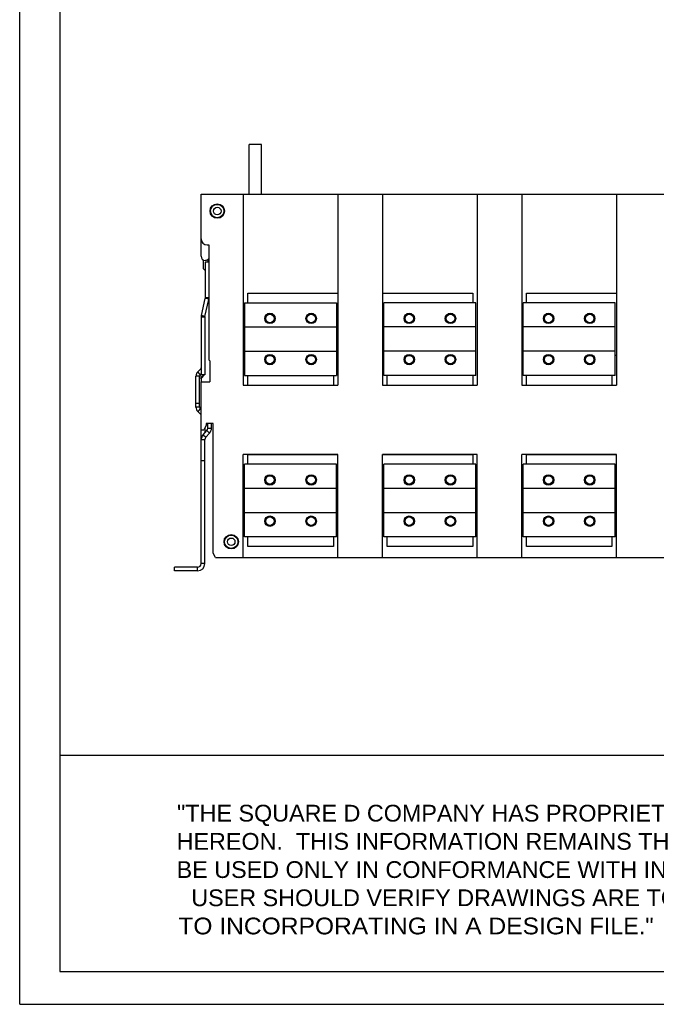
# Model space of a CAD drawing. Extents: x 0 to 17, y 0 to 11.
# Tile 1 of 29: x 0 to 3.4, y 0 to 5.3. Entities that reach past the tile are written whole.
import ezdxf
from ezdxf.enums import TextEntityAlignment as Align

# ---------------------------------------------------------------- set-up
doc = ezdxf.new("R2010")
doc.units = 0
doc.header["$LTSCALE"] = 0.935
doc.layers.get('0').update_dxf_attribs({"linetype": 'CONTINUOUS'})
doc.styles.add('TEXTSTYLE_0', font='arial.ttf', dxfattribs={"width": 0.8})
doc.styles.add('TEXTSTYLE_1', font='txt', dxfattribs={"width": 0.8})

msp = doc.modelspace()

# ---------------------------------------------------------------- linework, layer by layer
at = {"color": 7, "linetype": 'CONTINUOUS'}
for p, q in [((0, 0), (0, 11)), ((1.2435993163, 4.3883569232), (1.2435993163, 4.6573838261)), ((1.3092161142, 4.6573838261), (1.2435993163, 4.6573838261)), ((1.3092161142, 4.3883569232), (1.3092161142, 4.6573838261)), ((0.9824444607, 4.0523989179), (0.9824444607, 4.3883569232)), ((0.9824444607, 4.3883569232), (7.2344129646, 4.3883569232)), ((1.2111190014, 4.3883569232), (1.2111190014, 3.3539081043)), ((1.723586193, 4.3883569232), (1.723586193, 3.3539081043)), ((1.9657121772, 4.3883569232), (1.9657121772, 3.3539081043)), ((2.4781793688, 4.3883569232), (2.4781793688, 3.3539081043)), ((2.7203053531, 4.3883569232), (2.7203053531, 3.3539081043)), ((3.2327725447, 4.3883569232), (3.2327725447, 3.3539081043)), ((1.0152528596, 4.112766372), (1.0244392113, 4.112766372)), ((1.0244392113, 4.112766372), (1.0244392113, 3.4900629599)), ((0.9949116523, 3.9835012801), (0.9949116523, 4.0320307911)), ((1.0058117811, 4.0294330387), (1.00541034, 4.0294330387)), ((1.0060665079, 3.8272367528), (1.0060665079, 4.0189323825)), ((1.0244392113, 4.0189323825), (1.0060665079, 4.0189323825)), ((1.0211593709, 4.0189323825), (1.0211593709, 4.0353832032)), ((1.0060665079, 3.9723464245), (0.9949116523, 3.9835012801)), ((1.2353972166, 3.80010233), (1.2353972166, 3.8525957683)), ((1.2353972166, 3.8525957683), (1.723586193, 3.8525957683)), ((1.9657121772, 3.8525957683), (2.4539011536, 3.8525957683)), ((2.4539011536, 3.8525957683), (2.4539011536, 3.80010233)), ((2.7445835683, 3.80010233), (2.7445835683, 3.8525957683)), ((2.7445835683, 3.8525957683), (3.2327725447, 3.8525957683)), ((0.9841096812, 3.7298884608), (1.0055619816, 3.8228085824)), ((1.0032901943, 3.7254602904), (1.0244392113, 3.8170667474)), ((1.0244392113, 3.8184504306), (1.0055619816, 3.8228085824)), ((1.0244392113, 3.8272367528), (1.0060665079, 3.8272367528)), ((1.2180087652, 3.80010233), (1.2180087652, 3.4064015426)), ((1.2180087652, 3.80010233), (1.7166964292, 3.80010233)), ((1.7166964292, 3.80010233), (1.7166964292, 3.4064015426)), ((1.972601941, 3.4064015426), (1.972601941, 3.80010233)), ((2.471289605, 3.80010233), (1.972601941, 3.80010233)), ((2.471289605, 3.4064015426), (2.471289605, 3.80010233)), ((2.7271951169, 3.4064015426), (2.7271951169, 3.80010233)), ((3.2258827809, 3.80010233), (2.7271951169, 3.80010233)), ((3.2258827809, 3.4064015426), (3.2258827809, 3.80010233)), ((0.9831006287, 3.72103212), (0.9831006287, 3.410008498)), ((1.002785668, 3.72103212), (0.9831006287, 3.72103212)), ((1.0032901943, 3.7254602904), (0.9841096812, 3.7298884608)), ((1.002785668, 3.72103212), (1.002785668, 3.410008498)), ((1.2180087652, 3.6688687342), (1.7166964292, 3.6688687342)), ((2.471289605, 3.6688687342), (1.972601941, 3.6688687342)), ((3.2258827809, 3.6688687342), (2.7271951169, 3.6688687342)), ((1.2180087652, 3.5376351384), (1.7166964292, 3.5376351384)), ((2.471289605, 3.5376351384), (1.972601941, 3.5376351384)), ((3.2258827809, 3.5376351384), (2.7271951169, 3.5376351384)), ((1.0244392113, 3.4900629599), (1.0296885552, 3.4848136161)), ((1.0296885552, 3.4848136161), (1.0296885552, 3.3712965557)), ((1.723586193, 3.5146692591), (1.7166964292, 3.5146692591)), ((1.972601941, 3.5146692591), (1.9657121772, 3.5146692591)), ((3.2327725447, 3.5146692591), (3.2258827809, 3.5146692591)), ((0.9644947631, 3.4259896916), (0.9811787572, 3.4426736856)), ((0.978414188, 3.4120702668), (0.9644947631, 3.4259896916)), ((0.978414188, 3.4120702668), (0.9831006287, 3.4167567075)), ((0.9831006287, 3.4407518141), (0.9811787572, 3.4426736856)), ((0.9831006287, 3.4152648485), (0.9823546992, 3.416010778)), ((0.9548854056, 3.2348116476), (0.9548854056, 3.4027906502)), ((0.9745704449, 3.4027906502), (0.9548854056, 3.4027906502)), ((0.9745704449, 3.2348116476), (0.9745704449, 3.4027906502)), ((0.9857253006, 3.391176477), (0.9745704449, 3.391176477)), ((0.9876471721, 3.3958162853), (0.9756037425, 3.4078597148)), ((0.9824444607, 3.112110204), (0.9824444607, 3.3712965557)), ((0.9824444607, 3.3712965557), (1.0296885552, 3.3712965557)), ((1.002785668, 3.410008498), (0.9831006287, 3.410008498)), ((0.9857253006, 3.3712965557), (0.9857253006, 3.391176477)), ((0.9876471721, 3.3958162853), (0.995098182, 3.4032672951)), ((0.995098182, 3.4032672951), (0.9883569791, 3.410008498)), ((1.2180087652, 3.4064015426), (1.7166964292, 3.4064015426)), ((1.2353972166, 3.3539081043), (1.2353972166, 3.4064015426)), ((1.6993079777, 3.4064015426), (1.6993079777, 3.3539081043)), ((2.471289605, 3.4064015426), (1.972601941, 3.4064015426)), ((1.9899903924, 3.3539081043), (1.9899903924, 3.4064015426)), ((2.4539011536, 3.4064015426), (2.4539011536, 3.3539081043)), ((3.2258827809, 3.4064015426), (2.7271951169, 3.4064015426)), ((2.7445835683, 3.3539081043), (2.7445835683, 3.4064015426)), ((3.2084943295, 3.4064015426), (3.2084943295, 3.3539081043)), ((1.2111190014, 3.3539081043), (1.723586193, 3.3539081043)), ((1.9657121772, 3.3539081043), (2.4781793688, 3.3539081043)), ((2.7203053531, 3.3539081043), (3.2327725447, 3.3539081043)), ((0.9745704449, 3.254496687), (0.9548854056, 3.254496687)), ((0.9745704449, 3.2348116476), (0.9548854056, 3.2348116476)), ((0.978414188, 3.225532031), (0.9644947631, 3.2116126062)), ((0.9811787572, 3.1949286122), (0.9644947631, 3.2116126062)), ((0.9824444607, 3.2333352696), (0.9746654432, 3.2333352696)), ((0.9824444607, 3.2215017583), (0.978414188, 3.225532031)), ((0.9824444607, 3.22349275), (0.9814489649, 3.2224972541)), ((0.9824444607, 3.1961943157), (0.9811787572, 3.1949286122)), ((0.9824444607, 3.112110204), (0.9967441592, 3.112110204)), ((0.9831006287, 2.3870426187), (0.9831006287, 3.112110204)), ((0.9934521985, 3.084909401), (1.0140140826, 3.1073349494)), ((1.0100035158, 3.1350760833), (0.9967441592, 3.112110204)), ((1.002785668, 3.1225744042), (1.002785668, 3.0950888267)), ((1.007961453, 3.0716059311), (1.028523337, 3.0940314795)), ((1.0100035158, 3.144918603), (1.0100035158, 3.1350760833)), ((1.0474050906, 3.144918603), (1.0100035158, 3.144918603)), ((1.0140140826, 3.1073349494), (1.028523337, 3.0940314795)), ((1.0191898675, 3.1206384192), (1.0191898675, 3.144918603)), ((1.0191898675, 3.1206384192), (1.0388749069, 3.1206384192)), ((1.0388749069, 3.1206384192), (1.0388749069, 3.144918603)), ((1.0474050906, 2.4428188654), (1.0474050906, 3.144918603)), ((0.9831006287, 3.0583024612), (1.002785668, 3.0583024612)), ((0.9934521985, 3.084909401), (1.007961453, 3.0716059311)), ((1.002785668, 2.3870426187), (1.002785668, 3.0583024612)), ((1.002785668, 2.9427927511), (0.9831006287, 2.9427927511)), ((1.2111190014, 2.4198529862), (1.2111190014, 2.9782519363)), ((1.723586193, 2.9782519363), (1.2111190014, 2.9782519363)), ((1.2353972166, 2.92510233), (1.2353972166, 2.9775957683)), ((1.2353972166, 2.9775957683), (1.723586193, 2.9775957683)), ((1.723586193, 2.4198529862), (1.723586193, 2.9782519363)), ((1.9657121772, 2.4198529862), (1.9657121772, 2.9782519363)), ((2.4781793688, 2.9782519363), (1.9657121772, 2.9782519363)), ((1.9657121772, 2.9775957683), (2.4539011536, 2.9775957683)), ((2.4539011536, 2.9775957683), (2.4539011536, 2.92510233)), ((2.4781793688, 2.4198529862), (2.4781793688, 2.9782519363)), ((2.7203053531, 2.4198529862), (2.7203053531, 2.9782519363)), ((3.2327725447, 2.9782519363), (2.7203053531, 2.9782519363)), ((2.7445835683, 2.92510233), (2.7445835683, 2.9775957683)), ((2.7445835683, 2.9775957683), (3.2327725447, 2.9775957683)), ((3.2327725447, 2.4198529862), (3.2327725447, 2.9782519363)), ((1.2180087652, 2.5314015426), (1.2180087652, 2.92510233)), ((1.7166964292, 2.92510233), (1.2180087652, 2.92510233)), ((1.7166964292, 2.5314015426), (1.7166964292, 2.92510233)), ((1.972601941, 2.5314015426), (1.972601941, 2.92510233)), ((2.471289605, 2.92510233), (1.972601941, 2.92510233)), ((2.471289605, 2.5314015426), (2.471289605, 2.92510233)), ((2.7271951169, 2.5314015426), (2.7271951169, 2.92510233)), ((3.2258827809, 2.92510233), (2.7271951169, 2.92510233)), ((3.2258827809, 2.5314015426), (3.2258827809, 2.92510233)), ((1.7166964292, 2.7938687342), (1.2180087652, 2.7938687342)), ((2.471289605, 2.7938687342), (1.972601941, 2.7938687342)), ((3.2258827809, 2.7938687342), (2.7271951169, 2.7938687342)), ((1.7166964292, 2.6626351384), (1.2180087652, 2.6626351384)), ((1.723586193, 2.6396692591), (1.7166964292, 2.6396692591)), ((1.972601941, 2.6396692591), (1.9657121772, 2.6396692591)), ((2.471289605, 2.6626351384), (1.972601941, 2.6626351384)), ((3.2258827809, 2.6626351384), (2.7271951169, 2.6626351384)), ((3.2327725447, 2.6396692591), (3.2258827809, 2.6396692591)), ((1.7166964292, 2.5314015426), (1.2180087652, 2.5314015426)), ((1.2353972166, 2.4789081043), (1.2353972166, 2.5314015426)), ((1.6993079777, 2.5314015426), (1.6993079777, 2.4789081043)), ((2.471289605, 2.5314015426), (1.972601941, 2.5314015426)), ((1.9899903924, 2.4789081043), (1.9899903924, 2.5314015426)), ((2.4539011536, 2.5314015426), (2.4539011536, 2.4789081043)), ((3.2258827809, 2.5314015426), (2.7271951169, 2.5314015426)), ((2.7445835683, 2.4789081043), (2.7445835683, 2.5314015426)), ((3.2084943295, 2.5314015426), (3.2084943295, 2.4789081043)), ((1.6993079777, 2.4789081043), (1.2353972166, 2.4789081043)), ((2.4539011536, 2.4789081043), (1.9899903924, 2.4789081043)), ((3.2084943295, 2.4789081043), (2.7445835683, 2.4789081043)), ((1.0606644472, 2.4198529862), (1.0474050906, 2.4428188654)), ((1.0606644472, 2.4198529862), (7.1561929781, 2.4198529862)), ((0.8380875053, 2.34767254), (0.8380875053, 2.3673575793)), ((0.9634155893, 2.3673575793), (0.8380875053, 2.3673575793)), ((0.9634155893, 2.34767254), (0.8380875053, 2.34767254)), ((0.9634155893, 2.34767254), (0.9634155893, 2.3673575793)), ((1.002785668, 2.3870426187), (0.9831006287, 2.3870426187)), ((0, 0), (17, 0))]:
    msp.add_line(p, q, dxfattribs=at)
at = {"color": 4, "linetype": 'CONTINUOUS'}
msp.add_line((0.2175, 1.3495840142), (16.7621628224, 1.3495840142), dxfattribs=at)
at = {"color": 7, "linetype": 'CONTINUOUS'}
for centre, radius in [((1.0703709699, 4.2964934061), 0.0389526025), ((1.0703709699, 4.2964934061), 0.0360892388), ((1.0703709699, 4.2964934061), 0.0203412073), ((1.3558040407, 3.7148004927), 0.0282152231), ((1.3558040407, 3.7148004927), 0.0262467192), ((1.3558040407, 3.7148004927), 0.0229658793), ((1.5789011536, 3.7148004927), 0.0282152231), ((1.5789011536, 3.7148004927), 0.0262467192), ((1.5789011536, 3.7148004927), 0.0229658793), ((2.1103972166, 3.7148004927), 0.0282152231), ((2.1103972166, 3.7148004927), 0.0262467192), ((2.1103972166, 3.7148004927), 0.0229658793), ((2.3334943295, 3.7148004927), 0.0282152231), ((2.3334943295, 3.7148004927), 0.0262467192), ((2.3334943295, 3.7148004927), 0.0229658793), ((2.8649903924, 3.7148004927), 0.0282152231), ((2.8649903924, 3.7148004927), 0.0262467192), ((2.8649903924, 3.7148004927), 0.0229658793), ((3.0880875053, 3.7148004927), 0.0282152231), ((3.0880875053, 3.7148004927), 0.0262467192), ((3.0880875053, 3.7148004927), 0.0229658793), ((1.3558040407, 3.4917033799), 0.0282152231), ((1.5789011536, 3.4917033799), 0.0282152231), ((2.1103972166, 3.4917033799), 0.0282152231), ((2.3334943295, 3.4917033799), 0.0282152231), ((2.8649903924, 3.4917033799), 0.0282152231), ((3.0880875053, 3.4917033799), 0.0282152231), ((1.3558040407, 3.4917033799), 0.0262467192), ((1.3558040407, 3.4917033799), 0.0229658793), ((1.5789011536, 3.4917033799), 0.0262467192), ((1.5789011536, 3.4917033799), 0.0229658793), ((2.1103972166, 3.4917033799), 0.0262467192), ((2.1103972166, 3.4917033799), 0.0229658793), ((2.3334943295, 3.4917033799), 0.0262467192), ((2.3334943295, 3.4917033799), 0.0229658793), ((2.8649903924, 3.4917033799), 0.0262467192), ((2.8649903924, 3.4917033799), 0.0229658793), ((3.0880875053, 3.4917033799), 0.0262467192), ((3.0880875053, 3.4917033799), 0.0229658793), ((1.3558040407, 2.8398004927), 0.0282152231), ((1.3558040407, 2.8398004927), 0.0262467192), ((1.3558040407, 2.8398004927), 0.0229658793), ((1.5789011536, 2.8398004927), 0.0282152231), ((1.5789011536, 2.8398004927), 0.0262467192), ((1.5789011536, 2.8398004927), 0.0229658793), ((2.1103972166, 2.8398004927), 0.0282152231), ((2.1103972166, 2.8398004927), 0.0262467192), ((2.1103972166, 2.8398004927), 0.0229658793), ((2.3334943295, 2.8398004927), 0.0282152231), ((2.3334943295, 2.8398004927), 0.0262467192), ((2.3334943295, 2.8398004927), 0.0229658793), ((2.8649903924, 2.8398004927), 0.0282152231), ((2.8649903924, 2.8398004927), 0.0262467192), ((2.8649903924, 2.8398004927), 0.0229658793), ((3.0880875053, 2.8398004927), 0.0282152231), ((3.0880875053, 2.8398004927), 0.0262467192), ((3.0880875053, 2.8398004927), 0.0229658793), ((1.3558040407, 2.6167033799), 0.0282152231), ((1.3558040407, 2.6167033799), 0.0262467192), ((1.3558040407, 2.6167033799), 0.0229658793), ((1.5789011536, 2.6167033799), 0.0282152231), ((1.5789011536, 2.6167033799), 0.0262467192), ((1.5789011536, 2.6167033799), 0.0229658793), ((2.1103972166, 2.6167033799), 0.0282152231), ((2.1103972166, 2.6167033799), 0.0262467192), ((2.1103972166, 2.6167033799), 0.0229658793), ((2.3334943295, 2.6167033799), 0.0282152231), ((2.3334943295, 2.6167033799), 0.0262467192), ((2.3334943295, 2.6167033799), 0.0229658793), ((2.8649903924, 2.6167033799), 0.0282152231), ((2.8649903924, 2.6167033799), 0.0262467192), ((2.8649903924, 2.6167033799), 0.0229658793), ((3.0880875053, 2.6167033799), 0.0282152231), ((3.0880875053, 2.6167033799), 0.0262467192), ((3.0880875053, 2.6167033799), 0.0229658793), ((1.1458302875, 2.5051548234), 0.0389526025), ((1.1458302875, 2.5051548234), 0.0360892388), ((1.1458302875, 2.5051548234), 0.0203412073)]:
    msp.add_circle(centre, radius, dxfattribs=at)
for centre, radius, start, end in [((1.0152528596, 4.145574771), 0.032808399, 180, 270), ((1.00541034, 4.0523989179), 0.0229658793, 180, 270), ((1.0058117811, 4.0523989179), 0.0229658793, 270, 324.3294824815), ((0.9863814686, 3.8272367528), 0.0196850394, 347, 360), ((1.0224707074, 3.72103212), 0.0393700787, 167, 180), ((1.0224707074, 3.72103212), 0.0196850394, 167, 180), ((0.9876938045, 3.4027906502), 0.032808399, 135, 180), ((0.9765389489, 3.4473134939), 0.0065616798, 315, 360), ((0.9876938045, 3.4027906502), 0.0131233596, 135, 180), ((0.9922869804, 3.391176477), 0.0065616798, 135, 180), ((0.9765389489, 3.4218265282), 0.0262467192, 315, 333.2038266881), ((0.9876938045, 3.2348116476), 0.032808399, 180, 225), ((0.9876938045, 3.2348116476), 0.0131233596, 180, 225), ((0.9765389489, 3.1902888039), 0.0065616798, 25.779996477, 45), ((0.9995048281, 3.1206384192), 0.0196850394, 317.4824296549, 360), ((0.9995048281, 3.1206384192), 0.0393700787, 317.4824296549, 360), ((1.0224707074, 3.0583024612), 0.0393700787, 137.4824296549, 180), ((1.0224707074, 3.0583024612), 0.0196850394, 137.4824296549, 180), ((0.9634155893, 2.3870426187), 0.0196850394, 270, 360), ((0.9634155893, 2.3870426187), 0.0393700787, 270, 360)]:
    msp.add_arc(centre, radius, start, end, dxfattribs=at)
at = {"color": 4, "linetype": 'CONTINUOUS'}
msp.add_open_spline([(0.2175, 10.8), (0.2175006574, 10.8000004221), (0.2175042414, 10.7999998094), (0.2175090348, 10.8000001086), (0.2175185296, 10.7999999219), (0.2175315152, 10.8000000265), (0.2175473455, 10.7999999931), (0.2175683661, 10.800000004), (0.2175946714, 10.7999999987), (0.2176367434, 10.8000000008), (0.217689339, 10.7999999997), (0.2177524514, 10.8000000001), (0.2178155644, 10.8), (0.2178997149, 10.8), (0.218004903, 10.8), (0.2181311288, 10.8), (0.2182994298, 10.8), (0.2185098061, 10.8), (0.2187622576, 10.8), (0.2190147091, 10.8), (0.2192671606, 10.8), (0.2196037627, 10.8), (0.2200245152, 10.8), (0.2205294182, 10.8), (0.2210343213, 10.8), (0.2217075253, 10.8), (0.2225490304, 10.8), (0.2235588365, 10.8), (0.2245686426, 10.8), (0.2255784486, 10.8), (0.2265882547, 10.8), (0.2279346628, 10.8), (0.229617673, 10.8), (0.2316372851, 10.8), (0.2336568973, 10.8), (0.2356765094, 10.8), (0.2376961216, 10.8), (0.2397157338, 10.8), (0.24240855, 10.8), (0.2457745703, 10.8), (0.2498137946, 10.8), (0.2538530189, 10.8), (0.2578922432, 10.8), (0.2619314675, 10.8), (0.2673171, 10.8), (0.2740491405, 10.8), (0.2821275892, 10.8), (0.2902060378, 10.8), (0.2982844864, 10.8), (0.3063629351, 10.8), (0.3144413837, 10.8), (0.3225198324, 10.8), (0.3332910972, 10.8), (0.3467551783, 10.8), (0.3629120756, 10.8), (0.3790689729, 10.8), (0.3952258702, 10.8), (0.4113827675, 10.8), (0.4275396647, 10.8), (0.4490821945, 10.8), (0.4760103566, 10.8), (0.5083241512, 10.8), (0.5406379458, 10.8), (0.5729517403, 10.8), (0.6052655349, 10.8), (0.6375793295, 10.8), (0.6698931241, 10.8), (0.7022069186, 10.8), (0.7452919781, 10.8), (0.7991483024, 10.8), (0.8637758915, 10.8), (0.9284034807, 10.8), (0.9930310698, 10.8), (1.057658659, 10.8), (1.1222862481, 10.8), (1.1869138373, 10.8), (1.2730839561, 10.8), (1.3807966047, 10.8), (1.510051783, 10.8), (1.6393069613, 10.8), (1.7685621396, 10.8), (1.8978173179, 10.8), (2.0270724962, 10.8), (2.1563276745, 10.8), (2.2855828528, 10.8), (2.4148380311, 10.8), (2.5871782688, 10.8), (2.802603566, 10.8), (3.0611139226, 10.8), (3.3196242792, 10.8), (3.5781346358, 10.8), (3.8366449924, 10.8), (4.095155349, 10.8), (4.3536657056, 10.8), (4.6121760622, 10.8), (4.9568565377, 10.8), (5.387707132, 10.8), (5.9047278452, 10.8), (6.4217485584, 10.8), (6.9387692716, 10.8), (7.4557899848, 10.8), (7.972810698, 10.8), (8.4898314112, 10.8), (9.0068521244, 10.8), (9.5238728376, 10.8), (10.0408935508, 10.8), (10.557914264, 10.8), (11.0749349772, 10.8), (11.5919556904, 10.8), (12.0228062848, 10.8), (12.3674867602, 10.8), (12.6259971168, 10.8), (12.8845074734, 10.8), (13.14301783, 10.8), (13.4015281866, 10.8), (13.6600385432, 10.8), (13.9185488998, 10.8), (14.1770592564, 10.8), (14.3924845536, 10.8), (14.5648247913, 10.8), (14.6940799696, 10.8), (14.8233351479, 10.8), (14.9525903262, 10.8), (15.0818455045, 10.8), (15.2111006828, 10.8), (15.3403558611, 10.8), (15.4696110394, 10.8), (15.5988662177, 10.8), (15.7065788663, 10.8), (15.7927489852, 10.8), (15.8573765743, 10.8), (15.9220041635, 10.8), (15.9866317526, 10.8), (16.0512593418, 10.8), (16.1158869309, 10.8), (16.1805145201, 10.8), (16.2343708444, 10.8), (16.2774559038, 10.8), (16.3097696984, 10.8), (16.342083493, 10.8), (16.3743972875, 10.8), (16.4067110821, 10.8), (16.4390248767, 10.8), (16.4713386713, 10.8), (16.5036524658, 10.8), (16.530580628, 10.8), (16.5521231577, 10.8), (16.568280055, 10.8), (16.5844369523, 10.8), (16.6005938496, 10.8), (16.6167507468, 10.8), (16.6329076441, 10.8), (16.6463717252, 10.8), (16.6571429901, 10.8), (16.6652214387, 10.8), (16.6732998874, 10.8), (16.681378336, 10.8), (16.6894567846, 10.8), (16.6975352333, 10.8), (16.7056136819, 10.8), (16.7123457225, 10.8), (16.7177313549, 10.8), (16.7217705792, 10.8), (16.7258098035, 10.8), (16.7298490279, 10.8), (16.7338882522, 10.8), (16.7372542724, 10.8), (16.7399470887, 10.8), (16.7419667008, 10.8), (16.743986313, 10.8), (16.7460059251, 10.8), (16.7480255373, 10.8), (16.7500451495, 10.8), (16.7517281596, 10.8), (16.7530745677, 10.8), (16.7540843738, 10.8), (16.7550941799, 10.8), (16.7561039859, 10.8), (16.757113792, 10.8), (16.7579552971, 10.8), (16.7586285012, 10.8), (16.7591334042, 10.8), (16.7596383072, 10.8), (16.7600590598, 10.8), (16.7603956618, 10.8), (16.7606481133, 10.8), (16.7609005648, 10.8), (16.7611530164, 10.8), (16.7613633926, 10.8), (16.7615316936, 10.8), (16.7616579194, 10.8), (16.7617631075, 10.8), (16.761847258, 10.8), (16.761910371, 10.8000000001), (16.7619734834, 10.7999999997), (16.7620260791, 10.8000000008), (16.762068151, 10.7999999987), (16.7620944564, 10.800000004), (16.762115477, 10.7999999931), (16.7621313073, 10.8000000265), (16.7621442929, 10.7999999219), (16.7621537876, 10.8000001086), (16.7621585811, 10.7999998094), (16.762163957, 10.8000007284), (16.7621625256, 10.7999972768), (16.7621629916, 10.7999941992), (16.7621627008, 10.799988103), (16.7621628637, 10.7999797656), (16.7621628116, 10.7999696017), (16.7621628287, 10.7999561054), (16.7621628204, 10.7999392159), (16.7621628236, 10.7999122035), (16.762162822, 10.7998784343), (16.7621628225, 10.7998379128), (16.7621628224, 10.7997973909), (16.7621628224, 10.7997433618), (16.7621628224, 10.7996758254), (16.7621628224, 10.7995947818), (16.7621628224, 10.7994867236), (16.7621628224, 10.7993516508), (16.7621628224, 10.7991895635), (16.7621628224, 10.7990274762), (16.7621628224, 10.7988653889), (16.7621628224, 10.7986492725), (16.7621628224, 10.798379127), (16.7621628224, 10.7980549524), (16.7621628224, 10.7977307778), (16.7621628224, 10.797298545), (16.7621628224, 10.796758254), (16.7621628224, 10.7961099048), (16.7621628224, 10.7954615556), (16.7621628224, 10.7948132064), (16.7621628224, 10.7941648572), (16.7621628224, 10.7933003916), (16.7621628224, 10.7922198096), (16.7621628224, 10.7909231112), (16.7621628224, 10.7896264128), (16.7621628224, 10.7883297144), (16.7621628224, 10.787033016), (16.7621628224, 10.7857363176), (16.7621628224, 10.7840073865), (16.7621628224, 10.7818462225), (16.7621628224, 10.7792528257), (16.7621628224, 10.7766594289), (16.7621628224, 10.7740660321), (16.7621628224, 10.7714726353), (16.7621628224, 10.7680147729), (16.7621628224, 10.7636924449), (16.7621628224, 10.7585056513), (16.7621628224, 10.7533188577), (16.7621628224, 10.7481320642), (16.7621628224, 10.7429452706), (16.7621628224, 10.737758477), (16.7621628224, 10.7325716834), (16.7621628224, 10.7256559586), (16.7621628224, 10.7170113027), (16.7621628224, 10.7066377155), (16.7621628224, 10.6962641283), (16.7621628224, 10.6858905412), (16.7621628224, 10.675516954), (16.7621628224, 10.6651433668), (16.7621628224, 10.6513119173), (16.7621628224, 10.6340226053), (16.7621628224, 10.613275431), (16.7621628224, 10.5925282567), (16.7621628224, 10.5717810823), (16.7621628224, 10.551033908), (16.7621628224, 10.5302867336), (16.7621628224, 10.5095395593), (16.7621628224, 10.488792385), (16.7621628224, 10.4611294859), (16.7621628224, 10.426550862), (16.7621628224, 10.3850565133), (16.7621628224, 10.3435621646), (16.7621628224, 10.302067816), (16.7621628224, 10.2605734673), (16.7621628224, 10.2190791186), (16.7621628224, 10.17758477), (16.7621628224, 10.1222589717), (16.7621628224, 10.0531017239), (16.7621628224, 9.9701130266), (16.7621628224, 9.8871243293), (16.7621628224, 9.8041356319), (16.7621628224, 9.7211469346), (16.7621628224, 9.6381582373), (16.7621628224, 9.5551695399), (16.7621628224, 9.4721808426), (16.7621628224, 9.3891921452), (16.7621628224, 9.2785405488), (16.7621628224, 9.1402260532), (16.7621628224, 8.9742486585), (16.7621628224, 8.8082712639), (16.7621628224, 8.6422938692), (16.7621628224, 8.4763164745), (16.7621628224, 8.3103390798), (16.7621628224, 8.1443616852), (16.7621628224, 7.9783842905), (16.7621628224, 7.7570810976), (16.7621628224, 7.4804521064), (16.7621628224, 7.1484973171), (16.7621628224, 6.8165425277), (16.7621628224, 6.4845877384), (16.7621628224, 6.152632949), (16.7621628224, 5.8206781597), (16.7621628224, 5.4887233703), (16.7621628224, 5.156768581), (16.7621628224, 4.8248137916), (16.7621628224, 4.4928590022), (16.7621628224, 4.1609042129), (16.7621628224, 3.8289494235), (16.7621628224, 3.4969946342), (16.7621628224, 3.220365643), (16.7621628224, 2.9990624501), (16.7621628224, 2.8330850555), (16.7621628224, 2.6671076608), (16.7621628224, 2.5011302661), (16.7621628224, 2.3351528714), (16.7621628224, 2.1691754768), (16.7621628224, 2.0031980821), (16.7621628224, 1.8372206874), (16.7621628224, 1.6989061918), (16.7621628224, 1.5882545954), (16.7621628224, 1.505265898), (16.7621628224, 1.4222772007), (16.7621628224, 1.3392885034), (16.7621628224, 1.256299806), (16.7621628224, 1.1733111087), (16.7621628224, 1.0903224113), (16.7621628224, 1.007333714), (16.7621628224, 0.9243450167), (16.7621628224, 0.8551877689), (16.7621628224, 0.7998619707), (16.7621628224, 0.758367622), (16.7621628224, 0.7168732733), (16.7621628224, 0.6753789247), (16.7621628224, 0.633884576), (16.7621628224, 0.5923902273), (16.7621628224, 0.5508958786), (16.7621628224, 0.5163172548), (16.7621628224, 0.4886543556), (16.7621628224, 0.4679071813), (16.7621628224, 0.447160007), (16.7621628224, 0.4264128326), (16.7621628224, 0.4056656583), (16.7621628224, 0.384918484), (16.7621628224, 0.3641713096), (16.7621628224, 0.3434241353), (16.7621628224, 0.3261348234), (16.7621628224, 0.3123033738), (16.7621628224, 0.3019297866), (16.7621628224, 0.2915561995), (16.7621628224, 0.2811826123), (16.7621628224, 0.2708090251), (16.7621628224, 0.260435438), (16.7621628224, 0.251790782), (16.7621628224, 0.2448750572), (16.7621628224, 0.2396882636), (16.7621628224, 0.23450147), (16.7621628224, 0.2293146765), (16.7621628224, 0.2241278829), (16.7621628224, 0.2189410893), (16.7621628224, 0.2137542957), (16.7621628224, 0.2094319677), (16.7621628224, 0.2059741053), (16.7621628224, 0.2033807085), (16.7621628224, 0.2007873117), (16.7621628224, 0.198193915), (16.7621628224, 0.1956005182), (16.7621628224, 0.1934393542), (16.7621628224, 0.191710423), (16.7621628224, 0.1904137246), (16.7621628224, 0.1891170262), (16.7621628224, 0.1878203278), (16.7621628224, 0.1865236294), (16.7621628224, 0.185226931), (16.7621628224, 0.184146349), (16.7621628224, 0.1832818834), (16.7621628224, 0.1826335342), (16.7621628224, 0.181985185), (16.7621628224, 0.1813368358), (16.7621628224, 0.1806884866), (16.7621628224, 0.1801481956), (16.7621628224, 0.1797159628), (16.7621628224, 0.1793917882), (16.7621628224, 0.1790676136), (16.7621628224, 0.1787974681), (16.7621628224, 0.1785813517), (16.7621628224, 0.1784192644), (16.7621628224, 0.1782571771), (16.7621628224, 0.1780950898), (16.7621628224, 0.1779600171), (16.7621628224, 0.1778519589), (16.7621628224, 0.1777709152), (16.7621628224, 0.1777033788), (16.7621628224, 0.1776493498), (16.7621628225, 0.1776088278), (16.762162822, 0.1775683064), (16.7621628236, 0.1775345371), (16.7621628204, 0.1775075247), (16.7621628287, 0.1774906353), (16.7621628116, 0.1774771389), (16.7621628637, 0.177466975), (16.7621627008, 0.1774586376), (16.7621629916, 0.1774525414), (16.7621625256, 0.1774494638), (16.762163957, 0.1774460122), (16.7621585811, 0.1774469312), (16.7621537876, 0.177446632), (16.7621442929, 0.1774468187), (16.7621313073, 0.1774467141), (16.762115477, 0.1774467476), (16.7620944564, 0.1774467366), (16.762068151, 0.1774467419), (16.7620260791, 0.1774467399), (16.7619734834, 0.1774467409), (16.761910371, 0.1774467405), (16.761847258, 0.1774467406), (16.7617631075, 0.1774467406), (16.7616579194, 0.1774467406), (16.7615316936, 0.1774467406), (16.7613633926, 0.1774467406), (16.7611530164, 0.1774467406), (16.7609005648, 0.1774467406), (16.7606481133, 0.1774467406), (16.7603956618, 0.1774467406), (16.7600590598, 0.1774467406), (16.7596383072, 0.1774467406), (16.7591334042, 0.1774467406), (16.7586285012, 0.1774467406), (16.7579552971, 0.1774467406), (16.757113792, 0.1774467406), (16.7561039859, 0.1774467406), (16.7550941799, 0.1774467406), (16.7540843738, 0.1774467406), (16.7530745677, 0.1774467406), (16.7517281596, 0.1774467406), (16.7500451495, 0.1774467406), (16.7480255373, 0.1774467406), (16.7460059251, 0.1774467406), (16.743986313, 0.1774467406), (16.7419667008, 0.1774467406), (16.7399470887, 0.1774467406), (16.7372542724, 0.1774467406), (16.7338882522, 0.1774467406), (16.7298490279, 0.1774467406), (16.7258098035, 0.1774467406), (16.7217705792, 0.1774467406), (16.7177313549, 0.1774467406), (16.7123457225, 0.1774467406), (16.7056136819, 0.1774467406), (16.6975352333, 0.1774467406), (16.6894567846, 0.1774467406), (16.681378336, 0.1774467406), (16.6732998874, 0.1774467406), (16.6652214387, 0.1774467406), (16.6571429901, 0.1774467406), (16.6463717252, 0.1774467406), (16.6329076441, 0.1774467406), (16.6167507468, 0.1774467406), (16.6005938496, 0.1774467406), (16.5844369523, 0.1774467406), (16.568280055, 0.1774467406), (16.5521231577, 0.1774467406), (16.530580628, 0.1774467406), (16.5036524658, 0.1774467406), (16.4713386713, 0.1774467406), (16.4390248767, 0.1774467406), (16.4067110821, 0.1774467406), (16.3743972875, 0.1774467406), (16.342083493, 0.1774467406), (16.3097696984, 0.1774467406), (16.2774559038, 0.1774467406), (16.2343708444, 0.1774467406), (16.1805145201, 0.1774467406), (16.1158869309, 0.1774467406), (16.0512593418, 0.1774467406), (15.9866317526, 0.1774467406), (15.9220041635, 0.1774467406), (15.8573765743, 0.1774467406), (15.7927489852, 0.1774467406), (15.7065788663, 0.1774467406), (15.5988662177, 0.1774467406), (15.4696110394, 0.1774467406), (15.3403558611, 0.1774467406), (15.2111006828, 0.1774467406), (15.0818455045, 0.1774467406), (14.9525903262, 0.1774467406), (14.8233351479, 0.1774467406), (14.6940799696, 0.1774467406), (14.5648247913, 0.1774467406), (14.3924845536, 0.1774467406), (14.1770592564, 0.1774467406), (13.9185488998, 0.1774467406), (13.6600385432, 0.1774467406), (13.4015281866, 0.1774467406), (13.14301783, 0.1774467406), (12.8845074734, 0.1774467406), (12.6259971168, 0.1774467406), (12.3674867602, 0.1774467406), (12.0228062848, 0.1774467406), (11.5919556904, 0.1774467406), (11.0749349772, 0.1774467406), (10.557914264, 0.1774467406), (10.0408935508, 0.1774467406), (9.5238728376, 0.1774467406), (9.0068521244, 0.1774467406), (8.4898314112, 0.1774467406), (7.972810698, 0.1774467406), (7.4557899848, 0.1774467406), (6.9387692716, 0.1774467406), (6.4217485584, 0.1774467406), (5.9047278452, 0.1774467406), (5.387707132, 0.1774467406), (4.9568565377, 0.1774467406), (4.6121760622, 0.1774467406), (4.3536657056, 0.1774467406), (4.095155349, 0.1774467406), (3.8366449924, 0.1774467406), (3.5781346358, 0.1774467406), (3.3196242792, 0.1774467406), (3.0611139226, 0.1774467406), (2.802603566, 0.1774467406), (2.5871782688, 0.1774467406), (2.4148380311, 0.1774467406), (2.2855828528, 0.1774467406), (2.1563276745, 0.1774467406), (2.0270724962, 0.1774467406), (1.8978173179, 0.1774467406), (1.7685621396, 0.1774467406), (1.6393069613, 0.1774467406), (1.510051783, 0.1774467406), (1.3807966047, 0.1774467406), (1.2730839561, 0.1774467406), (1.1869138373, 0.1774467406), (1.1222862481, 0.1774467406), (1.057658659, 0.1774467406), (0.9930310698, 0.1774467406), (0.9284034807, 0.1774467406), (0.8637758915, 0.1774467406), (0.7991483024, 0.1774467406), (0.7452919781, 0.1774467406), (0.7022069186, 0.1774467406), (0.6698931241, 0.1774467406), (0.6375793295, 0.1774467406), (0.6052655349, 0.1774467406), (0.5729517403, 0.1774467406), (0.5406379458, 0.1774467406), (0.5083241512, 0.1774467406), (0.4760103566, 0.1774467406), (0.4490821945, 0.1774467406), (0.4275396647, 0.1774467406), (0.4113827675, 0.1774467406), (0.3952258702, 0.1774467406), (0.3790689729, 0.1774467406), (0.3629120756, 0.1774467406), (0.3467551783, 0.1774467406), (0.3332910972, 0.1774467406), (0.3225198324, 0.1774467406), (0.3144413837, 0.1774467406), (0.3063629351, 0.1774467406), (0.2982844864, 0.1774467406), (0.2902060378, 0.1774467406), (0.2821275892, 0.1774467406), (0.2740491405, 0.1774467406), (0.2673171, 0.1774467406), (0.2619314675, 0.1774467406), (0.2578922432, 0.1774467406), (0.2538530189, 0.1774467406), (0.2498137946, 0.1774467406), (0.2457745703, 0.1774467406), (0.24240855, 0.1774467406), (0.2397157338, 0.1774467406), (0.2376961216, 0.1774467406), (0.2356765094, 0.1774467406), (0.2336568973, 0.1774467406), (0.2316372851, 0.1774467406), (0.229617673, 0.1774467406), (0.2279346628, 0.1774467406), (0.2265882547, 0.1774467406), (0.2255784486, 0.1774467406), (0.2245686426, 0.1774467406), (0.2235588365, 0.1774467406), (0.2225490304, 0.1774467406), (0.2217075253, 0.1774467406), (0.2210343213, 0.1774467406), (0.2205294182, 0.1774467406), (0.2200245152, 0.1774467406), (0.2196037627, 0.1774467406), (0.2192671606, 0.1774467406), (0.2190147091, 0.1774467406), (0.2187622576, 0.1774467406), (0.2185098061, 0.1774467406), (0.2182994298, 0.1774467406), (0.2181311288, 0.1774467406), (0.218004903, 0.1774467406), (0.2178997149, 0.1774467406), (0.2178155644, 0.1774467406), (0.2177524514, 0.1774467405), (0.217689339, 0.1774467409), (0.2176367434, 0.1774467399), (0.2175946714, 0.1774467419), (0.2175683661, 0.1774467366), (0.2175473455, 0.1774467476), (0.2175315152, 0.1774467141), (0.2175185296, 0.1774468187), (0.2175090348, 0.177446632), (0.2175042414, 0.1774469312), (0.2174988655, 0.1774460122), (0.2175002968, 0.1774494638), (0.2174998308, 0.1774525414), (0.2175001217, 0.1774586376), (0.2174999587, 0.177466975), (0.2175000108, 0.1774771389), (0.2174999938, 0.1774906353), (0.2175000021, 0.1775075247), (0.2174999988, 0.1775345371), (0.2175000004, 0.1775683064), (0.2174999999, 0.1776088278), (0.2175, 0.1776493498), (0.2175, 0.1777033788), (0.2175, 0.1777709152), (0.2175, 0.1778519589), (0.2175, 0.1779600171), (0.2175, 0.1780950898), (0.2175, 0.1782571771), (0.2175, 0.1784192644), (0.2175, 0.1785813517), (0.2175, 0.1787974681), (0.2175, 0.1790676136), (0.2175, 0.1793917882), (0.2175, 0.1797159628), (0.2175, 0.1801481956), (0.2175, 0.1806884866), (0.2175, 0.1813368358), (0.2175, 0.181985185), (0.2175, 0.1826335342), (0.2175, 0.1832818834), (0.2175, 0.184146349), (0.2175, 0.185226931), (0.2175, 0.1865236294), (0.2175, 0.1878203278), (0.2175, 0.1891170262), (0.2175, 0.1904137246), (0.2175, 0.191710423), (0.2175, 0.1934393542), (0.2175, 0.1956005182), (0.2175, 0.198193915), (0.2175, 0.2007873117), (0.2175, 0.2033807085), (0.2175, 0.2059741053), (0.2175, 0.2094319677), (0.2175, 0.2137542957), (0.2175, 0.2189410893), (0.2175, 0.2241278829), (0.2175, 0.2293146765), (0.2175, 0.23450147), (0.2175, 0.2396882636), (0.2175, 0.2448750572), (0.2175, 0.251790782), (0.2175, 0.260435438), (0.2175, 0.2708090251), (0.2175, 0.2811826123), (0.2175, 0.2915561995), (0.2175, 0.3019297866), (0.2175, 0.3123033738), (0.2175, 0.3261348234), (0.2175, 0.3434241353), (0.2175, 0.3641713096), (0.2175, 0.384918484), (0.2175, 0.4056656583), (0.2175, 0.4264128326), (0.2175, 0.447160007), (0.2175, 0.4679071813), (0.2175, 0.4886543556), (0.2175, 0.5163172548), (0.2175, 0.5508958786), (0.2175, 0.5923902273), (0.2175, 0.633884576), (0.2175, 0.6753789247), (0.2175, 0.7168732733), (0.2175, 0.758367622), (0.2175, 0.7998619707), (0.2175, 0.8551877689), (0.2175, 0.9243450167), (0.2175, 1.007333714), (0.2175, 1.0903224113), (0.2175, 1.1733111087), (0.2175, 1.256299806), (0.2175, 1.3392885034), (0.2175, 1.4222772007), (0.2175, 1.505265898), (0.2175, 1.5882545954), (0.2175, 1.6989061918), (0.2175, 1.8372206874), (0.2175, 2.0031980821), (0.2175, 2.1691754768), (0.2175, 2.3351528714), (0.2175, 2.5011302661), (0.2175, 2.6671076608), (0.2175, 2.8330850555), (0.2175, 2.9990624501), (0.2175, 3.220365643), (0.2175, 3.4969946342), (0.2175, 3.8289494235), (0.2175, 4.1609042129), (0.2175, 4.4928590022), (0.2175, 4.8248137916), (0.2175, 5.156768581), (0.2175, 5.4887233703), (0.2175, 5.8206781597), (0.2175, 6.152632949), (0.2175, 6.4845877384), (0.2175, 6.8165425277), (0.2175, 7.1484973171), (0.2175, 7.4804521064), (0.2175, 7.7570810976), (0.2175, 7.9783842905), (0.2175, 8.1443616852), (0.2175, 8.3103390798), (0.2175, 8.4763164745), (0.2175, 8.6422938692), (0.2175, 8.8082712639), (0.2175, 8.9742486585), (0.2175, 9.1402260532), (0.2175, 9.2785405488), (0.2175, 9.3891921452), (0.2175, 9.4721808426), (0.2175, 9.5551695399), (0.2175, 9.6381582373), (0.2175, 9.7211469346), (0.2175, 9.8041356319), (0.2175, 9.8871243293), (0.2175, 9.9701130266), (0.2175, 10.0531017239), (0.2175, 10.1222589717), (0.2175, 10.17758477), (0.2175, 10.2190791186), (0.2175, 10.2605734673), (0.2175, 10.302067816), (0.2175, 10.3435621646), (0.2175, 10.3850565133), (0.2175, 10.426550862), (0.2175, 10.4611294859), (0.2175, 10.488792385), (0.2175, 10.5095395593), (0.2175, 10.5302867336), (0.2175, 10.551033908), (0.2175, 10.5717810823), (0.2175, 10.5925282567), (0.2175, 10.613275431), (0.2175, 10.6340226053), (0.2175, 10.6513119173), (0.2175, 10.6651433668), (0.2175, 10.675516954), (0.2175, 10.6858905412), (0.2175, 10.6962641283), (0.2175, 10.7066377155), (0.2175, 10.7170113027), (0.2175, 10.7256559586), (0.2175, 10.7325716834), (0.2175, 10.737758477), (0.2175, 10.7429452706), (0.2175, 10.7481320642), (0.2175, 10.7533188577), (0.2175, 10.7585056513), (0.2175, 10.7636924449), (0.2175, 10.7680147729), (0.2175, 10.7714726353), (0.2175, 10.7740660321), (0.2175, 10.7766594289), (0.2175, 10.7792528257), (0.2175, 10.7818462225), (0.2175, 10.7840073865), (0.2175, 10.7857363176), (0.2175, 10.787033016), (0.2175, 10.7883297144), (0.2175, 10.7896264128), (0.2175, 10.7909231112), (0.2175, 10.7922198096), (0.2175, 10.7933003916), (0.2175, 10.7941648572), (0.2175, 10.7948132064), (0.2175, 10.7954615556), (0.2175, 10.7961099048), (0.2175, 10.796758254), (0.2175, 10.797298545), (0.2175, 10.7977307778), (0.2175, 10.7980549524), (0.2175, 10.798379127), (0.2175, 10.7986492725), (0.2175, 10.7988653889), (0.2175, 10.7990274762), (0.2175, 10.7991895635), (0.2175, 10.7993516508), (0.2175, 10.7994867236), (0.2175, 10.7995947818), (0.2175, 10.7996758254), (0.2175, 10.7997433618), (0.2175, 10.7997973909), (0.2174999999, 10.7998379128), (0.2175000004, 10.7998784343), (0.2174999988, 10.7999122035), (0.2175000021, 10.7999392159), (0.2174999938, 10.7999561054), (0.2175000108, 10.7999696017), (0.2174999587, 10.7999797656), (0.2175001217, 10.799988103), (0.2174998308, 10.7999941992), (0.2175002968, 10.7999972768), (0.2174993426, 10.7999995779), (0.2175, 10.8)], degree=3, knots=[0, 0, 0, 0, 5.96e-08, 1.192e-07, 2.384e-07, 4.768e-07, 7.153e-07, 9.537e-07, 1.4305e-06, 1.9073e-06, 2.861e-06, 3.8147e-06, 4.7684e-06, 5.722e-06, 7.6294e-06, 9.5367e-06, 1.14441e-05, 1.52588e-05, 1.90735e-05, 2.28882e-05, 2.67029e-05, 3.05176e-05, 3.8147e-05, 4.57764e-05, 5.34058e-05, 6.10352e-05, 7.62939e-05, 9.15527e-05, 0.0001068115, 0.0001220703, 0.0001373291, 0.0001525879, 0.0001831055, 0.000213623, 0.0002441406, 0.0002746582, 0.0003051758, 0.0003356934, 0.0003662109, 0.0004272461, 0.0004882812, 0.0005493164, 0.0006103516, 0.0006713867, 0.0007324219, 0.0008544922, 0.0009765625, 0.0010986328, 0.0012207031, 0.0013427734, 0.0014648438, 0.0015869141, 0.0017089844, 0.001953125, 0.0021972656, 0.0024414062, 0.0026855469, 0.0029296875, 0.0031738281, 0.0034179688, 0.00390625, 0.0043945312, 0.0048828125, 0.0053710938, 0.005859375, 0.0063476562, 0.0068359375, 0.0073242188, 0.0078125, 0.0087890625, 0.009765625, 0.0107421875, 0.01171875, 0.0126953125, 0.013671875, 0.0146484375, 0.015625, 0.017578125, 0.01953125, 0.021484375, 0.0234375, 0.025390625, 0.02734375, 0.029296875, 0.03125, 0.033203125, 0.03515625, 0.0390625, 0.04296875, 0.046875, 0.05078125, 0.0546875, 0.05859375, 0.0625, 0.06640625, 0.0703125, 0.078125, 0.0859375, 0.09375, 0.1015625, 0.109375, 0.1171875, 0.125, 0.1328125, 0.140625, 0.1484375, 0.15625, 0.1640625, 0.171875, 0.1796875, 0.18359375, 0.1875, 0.19140625, 0.1953125, 0.19921875, 0.203125, 0.20703125, 0.2109375, 0.21484375, 0.216796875, 0.21875, 0.220703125, 0.22265625, 0.224609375, 0.2265625, 0.228515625, 0.23046875, 0.232421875, 0.234375, 0.2353515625, 0.236328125, 0.2373046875, 0.23828125, 0.2392578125, 0.240234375, 0.2412109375, 0.2421875, 0.2426757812, 0.2431640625, 0.2436523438, 0.244140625, 0.2446289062, 0.2451171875, 0.2456054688, 0.24609375, 0.2465820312, 0.2468261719, 0.2470703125, 0.2473144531, 0.2475585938, 0.2478027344, 0.248046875, 0.2482910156, 0.2484130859, 0.2485351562, 0.2486572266, 0.2487792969, 0.2489013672, 0.2490234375, 0.2491455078, 0.2492675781, 0.2493286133, 0.2493896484, 0.2494506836, 0.2495117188, 0.2495727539, 0.2496337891, 0.2496643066, 0.2496948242, 0.2497253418, 0.2497558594, 0.249786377, 0.2498168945, 0.2498474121, 0.2498626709, 0.2498779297, 0.2498931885, 0.2499084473, 0.2499237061, 0.2499389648, 0.2499465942, 0.2499542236, 0.249961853, 0.2499694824, 0.2499732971, 0.2499771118, 0.2499809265, 0.2499847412, 0.2499885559, 0.2499904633, 0.2499923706, 0.249994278, 0.2499952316, 0.2499961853, 0.249997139, 0.2499980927, 0.2499985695, 0.2499990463, 0.2499992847, 0.2499995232, 0.2499997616, 0.2499998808, 0.2499999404, 0.25, 0.2500000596, 0.2500001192, 0.2500002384, 0.2500004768, 0.2500007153, 0.2500009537, 0.2500014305, 0.2500019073, 0.250002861, 0.2500038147, 0.2500047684, 0.250005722, 0.2500076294, 0.2500095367, 0.2500114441, 0.2500152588, 0.2500190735, 0.2500228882, 0.2500267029, 0.2500305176, 0.250038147, 0.2500457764, 0.2500534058, 0.2500610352, 0.2500762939, 0.2500915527, 0.2501068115, 0.2501220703, 0.2501373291, 0.2501525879, 0.2501831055, 0.250213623, 0.2502441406, 0.2502746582, 0.2503051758, 0.2503356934, 0.2503662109, 0.2504272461, 0.2504882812, 0.2505493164, 0.2506103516, 0.2506713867, 0.2507324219, 0.2508544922, 0.2509765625, 0.2510986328, 0.2512207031, 0.2513427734, 0.2514648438, 0.2515869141, 0.2517089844, 0.251953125, 0.2521972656, 0.2524414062, 0.2526855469, 0.2529296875, 0.2531738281, 0.2534179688, 0.25390625, 0.2543945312, 0.2548828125, 0.2553710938, 0.255859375, 0.2563476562, 0.2568359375, 0.2573242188, 0.2578125, 0.2587890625, 0.259765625, 0.2607421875, 0.26171875, 0.2626953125, 0.263671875, 0.2646484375, 0.265625, 0.267578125, 0.26953125, 0.271484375, 0.2734375, 0.275390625, 0.27734375, 0.279296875, 0.28125, 0.283203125, 0.28515625, 0.2890625, 0.29296875, 0.296875, 0.30078125, 0.3046875, 0.30859375, 0.3125, 0.31640625, 0.3203125, 0.328125, 0.3359375, 0.34375, 0.3515625, 0.359375, 0.3671875, 0.375, 0.3828125, 0.390625, 0.3984375, 0.40625, 0.4140625, 0.421875, 0.4296875, 0.43359375, 0.4375, 0.44140625, 0.4453125, 0.44921875, 0.453125, 0.45703125, 0.4609375, 0.46484375, 0.466796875, 0.46875, 0.470703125, 0.47265625, 0.474609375, 0.4765625, 0.478515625, 0.48046875, 0.482421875, 0.484375, 0.4853515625, 0.486328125, 0.4873046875, 0.48828125, 0.4892578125, 0.490234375, 0.4912109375, 0.4921875, 0.4926757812, 0.4931640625, 0.4936523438, 0.494140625, 0.4946289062, 0.4951171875, 0.4956054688, 0.49609375, 0.4965820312, 0.4968261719, 0.4970703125, 0.4973144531, 0.4975585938, 0.4978027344, 0.498046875, 0.4982910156, 0.4984130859, 0.4985351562, 0.4986572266, 0.4987792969, 0.4989013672, 0.4990234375, 0.4991455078, 0.4992675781, 0.4993286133, 0.4993896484, 0.4994506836, 0.4995117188, 0.4995727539, 0.4996337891, 0.4996643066, 0.4996948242, 0.4997253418, 0.4997558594, 0.499786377, 0.4998168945, 0.4998474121, 0.4998626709, 0.4998779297, 0.4998931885, 0.4999084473, 0.4999237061, 0.4999389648, 0.4999465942, 0.4999542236, 0.499961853, 0.4999694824, 0.4999732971, 0.4999771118, 0.4999809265, 0.4999847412, 0.4999885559, 0.4999904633, 0.4999923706, 0.499994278, 0.4999952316, 0.4999961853, 0.499997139, 0.4999980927, 0.4999985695, 0.4999990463, 0.4999992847, 0.4999995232, 0.4999997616, 0.4999998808, 0.4999999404, 0.5, 0.5000000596, 0.5000001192, 0.5000002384, 0.5000004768, 0.5000007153, 0.5000009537, 0.5000014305, 0.5000019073, 0.500002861, 0.5000038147, 0.5000047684, 0.500005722, 0.5000076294, 0.5000095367, 0.5000114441, 0.5000152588, 0.5000190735, 0.5000228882, 0.5000267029, 0.5000305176, 0.500038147, 0.5000457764, 0.5000534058, 0.5000610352, 0.5000762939, 0.5000915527, 0.5001068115, 0.5001220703, 0.5001373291, 0.5001525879, 0.5001831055, 0.500213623, 0.5002441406, 0.5002746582, 0.5003051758, 0.5003356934, 0.5003662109, 0.5004272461, 0.5004882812, 0.5005493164, 0.5006103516, 0.5006713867, 0.5007324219, 0.5008544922, 0.5009765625, 0.5010986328, 0.5012207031, 0.5013427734, 0.5014648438, 0.5015869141, 0.5017089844, 0.501953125, 0.5021972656, 0.5024414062, 0.5026855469, 0.5029296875, 0.5031738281, 0.5034179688, 0.50390625, 0.5043945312, 0.5048828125, 0.5053710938, 0.505859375, 0.5063476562, 0.5068359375, 0.5073242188, 0.5078125, 0.5087890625, 0.509765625, 0.5107421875, 0.51171875, 0.5126953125, 0.513671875, 0.5146484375, 0.515625, 0.517578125, 0.51953125, 0.521484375, 0.5234375, 0.525390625, 0.52734375, 0.529296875, 0.53125, 0.533203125, 0.53515625, 0.5390625, 0.54296875, 0.546875, 0.55078125, 0.5546875, 0.55859375, 0.5625, 0.56640625, 0.5703125, 0.578125, 0.5859375, 0.59375, 0.6015625, 0.609375, 0.6171875, 0.625, 0.6328125, 0.640625, 0.6484375, 0.65625, 0.6640625, 0.671875, 0.6796875, 0.68359375, 0.6875, 0.69140625, 0.6953125, 0.69921875, 0.703125, 0.70703125, 0.7109375, 0.71484375, 0.716796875, 0.71875, 0.720703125, 0.72265625, 0.724609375, 0.7265625, 0.728515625, 0.73046875, 0.732421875, 0.734375, 0.7353515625, 0.736328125, 0.7373046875, 0.73828125, 0.7392578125, 0.740234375, 0.7412109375, 0.7421875, 0.7426757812, 0.7431640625, 0.7436523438, 0.744140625, 0.7446289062, 0.7451171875, 0.7456054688, 0.74609375, 0.7465820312, 0.7468261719, 0.7470703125, 0.7473144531, 0.7475585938, 0.7478027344, 0.748046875, 0.7482910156, 0.7484130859, 0.7485351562, 0.7486572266, 0.7487792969, 0.7489013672, 0.7490234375, 0.7491455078, 0.7492675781, 0.7493286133, 0.7493896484, 0.7494506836, 0.7495117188, 0.7495727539, 0.7496337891, 0.7496643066, 0.7496948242, 0.7497253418, 0.7497558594, 0.749786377, 0.7498168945, 0.7498474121, 0.7498626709, 0.7498779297, 0.7498931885, 0.7499084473, 0.7499237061, 0.7499389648, 0.7499465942, 0.7499542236, 0.749961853, 0.7499694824, 0.7499732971, 0.7499771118, 0.7499809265, 0.7499847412, 0.7499885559, 0.7499904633, 0.7499923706, 0.749994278, 0.7499952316, 0.7499961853, 0.749997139, 0.7499980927, 0.7499985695, 0.7499990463, 0.7499992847, 0.7499995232, 0.7499997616, 0.7499998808, 0.7499999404, 0.75, 0.7500000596, 0.7500001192, 0.7500002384, 0.7500004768, 0.7500007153, 0.7500009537, 0.7500014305, 0.7500019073, 0.750002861, 0.7500038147, 0.7500047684, 0.750005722, 0.7500076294, 0.7500095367, 0.7500114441, 0.7500152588, 0.7500190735, 0.7500228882, 0.7500267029, 0.7500305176, 0.750038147, 0.7500457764, 0.7500534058, 0.7500610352, 0.7500762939, 0.7500915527, 0.7501068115, 0.7501220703, 0.7501373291, 0.7501525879, 0.7501831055, 0.750213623, 0.7502441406, 0.7502746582, 0.7503051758, 0.7503356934, 0.7503662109, 0.7504272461, 0.7504882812, 0.7505493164, 0.7506103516, 0.7506713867, 0.7507324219, 0.7508544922, 0.7509765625, 0.7510986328, 0.7512207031, 0.7513427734, 0.7514648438, 0.7515869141, 0.7517089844, 0.751953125, 0.7521972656, 0.7524414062, 0.7526855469, 0.7529296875, 0.7531738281, 0.7534179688, 0.75390625, 0.7543945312, 0.7548828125, 0.7553710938, 0.755859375, 0.7563476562, 0.7568359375, 0.7573242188, 0.7578125, 0.7587890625, 0.759765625, 0.7607421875, 0.76171875, 0.7626953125, 0.763671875, 0.7646484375, 0.765625, 0.767578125, 0.76953125, 0.771484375, 0.7734375, 0.775390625, 0.77734375, 0.779296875, 0.78125, 0.783203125, 0.78515625, 0.7890625, 0.79296875, 0.796875, 0.80078125, 0.8046875, 0.80859375, 0.8125, 0.81640625, 0.8203125, 0.828125, 0.8359375, 0.84375, 0.8515625, 0.859375, 0.8671875, 0.875, 0.8828125, 0.890625, 0.8984375, 0.90625, 0.9140625, 0.921875, 0.9296875, 0.93359375, 0.9375, 0.94140625, 0.9453125, 0.94921875, 0.953125, 0.95703125, 0.9609375, 0.96484375, 0.966796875, 0.96875, 0.970703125, 0.97265625, 0.974609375, 0.9765625, 0.978515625, 0.98046875, 0.982421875, 0.984375, 0.9853515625, 0.986328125, 0.9873046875, 0.98828125, 0.9892578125, 0.990234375, 0.9912109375, 0.9921875, 0.9926757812, 0.9931640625, 0.9936523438, 0.994140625, 0.9946289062, 0.9951171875, 0.9956054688, 0.99609375, 0.9965820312, 0.9968261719, 0.9970703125, 0.9973144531, 0.9975585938, 0.9978027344, 0.998046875, 0.9982910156, 0.9984130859, 0.9985351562, 0.9986572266, 0.9987792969, 0.9989013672, 0.9990234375, 0.9991455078, 0.9992675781, 0.9993286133, 0.9993896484, 0.9994506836, 0.9995117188, 0.9995727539, 0.9996337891, 0.9996643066, 0.9996948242, 0.9997253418, 0.9997558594, 0.999786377, 0.9998168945, 0.9998474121, 0.9998626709, 0.9998779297, 0.9998931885, 0.9999084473, 0.9999237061, 0.9999389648, 0.9999465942, 0.9999542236, 0.999961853, 0.9999694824, 0.9999732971, 0.9999771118, 0.9999809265, 0.9999847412, 0.9999885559, 0.9999904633, 0.9999923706, 0.999994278, 0.9999952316, 0.9999961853, 0.999997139, 0.9999980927, 0.9999985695, 0.9999990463, 0.9999992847, 0.9999995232, 0.9999997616, 0.9999998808, 0.9999999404, 1, 1, 1, 1], dxfattribs=at)

# ---------------------------------------------------------------- texts
at = {"color": 2, "linetype": 'CONTINUOUS'}
for s, height, style, width, p, p2 in [('"THE SQUARE D COMPANY HAS PROPRIETAR', 0.0907193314, 'TEXTSTYLE_0', 0.8635894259, (0.8522733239, 0.9898709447), (3.6726665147, 0.9898709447)), ('HEREON.  THIS INFORMATION REMAINS TH', 0.0907193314, 'TEXTSTYLE_0', 0.8174308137, (0.8499217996, 0.8371250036), (3.5195657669, 0.8371250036)), ('BE USED ONLY IN CONFORMANCE WITH INS', 0.0907193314, 'TEXTSTYLE_0', 0.8391160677, (0.8499217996, 0.6843790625), (3.5903875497, 0.6843790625)), ('  USER SHOULD VERIFY DRAWINGS ARE TO', 0.0907193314, 'TEXTSTYLE_0', 0.8305452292, (0.8592041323, 0.5316331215), (3.5716784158, 0.5316331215)), ('TO INCORPORATING IN A DESIGN ', 0.0907197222, 'TEXTSTYLE_1', 0.84673, (0.8592041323, 0.378886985), (3.0868423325, 0.378886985)), ('FILE."', 0.0907193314, 'TEXTSTYLE_0', 0.6375464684, (3.0868423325, 0.378886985), (3.4338690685, 0.378886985))]:
    msp.add_text(s, height=height, dxfattribs=dict(at, style=style, width=width)).set_placement(p, p2, align=Align.FIT)

doc.saveas('drawing.dxf')
